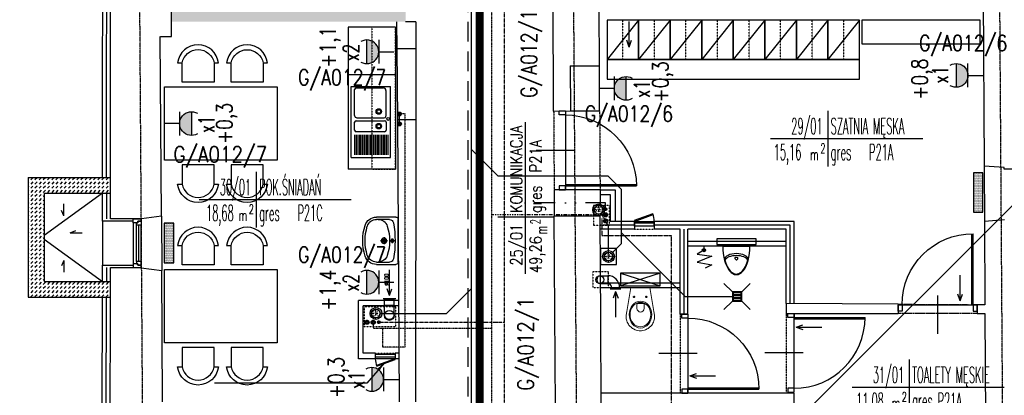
# Model space of a CAD drawing. Header units: inches. Extents: x -145354 to -97635, y 38777 to 78670.
# Tile 44 of 231: x -139867 to -138619, y 42466 to 42943. Entities that reach past the tile are written whole.
import ezdxf
from ezdxf.enums import TextEntityAlignment as Align

# ---------------------------------------------------------------- set-up
doc = ezdxf.new("R2010")
doc.units = ezdxf.units.IN
doc.header["$MEASUREMENT"] = 0
for name, pattern in [('00-inst$0$DASHDOT', [1, 0.5, -0.25, 0, -0.25]), ('CENTER', [2, 1.25, -0.25, 0.25, -0.25]), ('DASHDOT', [1, 0.5, -0.25, 0, -0.25]), ('DASHED', [0.75, 0.5, -0.25]), ('DASHED2', [0.375, 0.25, -0.125]), ('DIVIDE', [31.75, 12.7, -6.35, 0, -6.35, 0, -6.35])]:
    doc.linetypes.add(name, pattern=pattern)
doc.layers.get('0').update_dxf_attribs({"color": 101})
for name, color, linetype in [('beton_hatch', 145, 'Continuous'), ('Cieniutko', 8, 'Continuous'), ('Drz---drzwi', 5, 'Continuous'), ('E-OPIS_POM', 6, 'Continuous'), ('E35', 6, 'Continuous'), ('E50', 3, 'Continuous'), ('E50_kor', 3, 'Continuous'), ('Ins-kan', 54, 'Continuous'), ('Ins-went', 141, 'Continuous'), ('Ins-went-opis', 141, 'Continuous'), ('Ins-wod', 152, 'Continuous'), ('Mks-podposadzkowa', 230, 'Continuous'), ('Mks-podwieszona', 230, 'DASHED'), ('Mw-cr-rury', 160, 'DIVIDE'), ('Mw-podejścia', 86, 'Continuous'), ('Mw-wc-rury', 160, 'DASHDOT'), ('Mwk-odnośniki', 8, 'Continuous'), ('Okn---okna', 5, 'Continuous'), ('Os-osie glowne', 8, 'CENTER'), ('piony_K_nr', 240, 'Continuous'), ('Sc-beton-hatch', 86, 'Continuous'), ('Sc-cegla pelna', 32, 'Continuous'), ('Sc-gazobeton', 45, 'Continuous'), ('Sc-gk', 120, 'Continuous'), ('Sc-gk-hatch', 8, 'Continuous'), ('Sc-izolacja term-obrys', 132, 'Continuous'), ('Sc-izolacja term-styropian', 151, 'STYROPIAN-KA'), ('Sc-nad', 5, 'DASHED2'), ('Sc-nadproza kon', 5, 'DASHED2'), ('stelaż_wc', 64, 'Continuous'), ('studzienki_widok', 52, 'Continuous'), ('W-otwor-strop', 126, 'Continuous'), ('Wyp-grzejniki', 56, 'Continuous'), ('Wyp-kuchnia', 71, 'Continuous'), ('Wyp-meble', 155, 'Continuous'), ('Wyp-sanitar', 131, 'Continuous')]:
    doc.layers.add(name, color=color, linetype=linetype)
doc.styles.add('KA wymiar', font='romans.shx', dxfattribs={"width": 0.6})
doc.styles.add('ROMANS', font='romans', dxfattribs={"width": 0.85})
doc.styles.add('TYTUL2', font='ARIAL.TTF')
doc.styles.add('wymiar', font='romand.shx', dxfattribs={"width": 0.6})
doc.linetypes.add('BATTING', pattern='A,0.0001,-0.1,[134,ltypeshp.shx,S=0.1,R=0,X=-0.1,Y=0],-0.2,[134,ltypeshp.shx,S=0.1,R=180,X=0.1,Y=0],-0.1', length=0.4001)
doc.linetypes.add('STYROPIAN-KA', pattern='A,0.0001,-0.1,[135,ltypeshp.shx,S=0.1,R=0,X=-0.1,Y=0],0,[135,ltypeshp.shx,S=0.1,R=180,X=0.1,Y=0],-0.1', length=0.2001)
doc.dimstyles.new('w-100', dxfattribs={"dimscale": 0.4, "dimtxt": 0.5, "dimasz": 30, "dimexe": 0, "dimexo": 0, "dimgap": 0.15, "dimtad": 0, "dimdec": 1, "dimlfac": 100, "dimrnd": 0.5, "dimzin": 12, "dimdsep": 46, "dimtxsty": 'wymiar', "dimcen": 0, "dimdle": 0.03, "dimse1": 1, "dimse2": 1, "dimclrt": 40, "dimadec": 0, "dimazin": 0, "dimtfac": 1.6, "dimtdec": 1, "dimtix": 1, "dimtmove": 1, "dimatfit": 3, "dimfxl": 0, "dimtvp": 0.8, "dimtolj": 1, "dimtzin": 0, "dimarcsym": 0})

# ---------------------------------------------------------------- blocks, each defined once
blk = doc.blocks.new('pow')
for p, q in [((0, 0.523), (0, -0.523)), ((-1.075, 0), (1.78, 0))]:
    blk.add_line(p, q)
at = {"style": 'KA wymiar', "width": 0.6}
for s, height, p in [('2', 0.18, (-0.139, -0.27)), ('m', 0.21, (-0.333, -0.401))]:
    blk.add_text(s, height=height, dxfattribs=at).set_placement(p)
at = {"style": 'KA wymiar'}
for tag, width, p in [('01', 0.7, (-0.131, 0.084)), ('000.00', 0.6, (-0.364, -0.401))]:
    blk.add_attdef(tag, text='', height=0.3, dxfattribs=dict(at, width=width)).set_placement(p, align=Align.RIGHT)
blk.add_attdef('POMIESZCZENIE', (0.071, 0.084), '', height=0.3, dxfattribs=at)
at = {"style": 'KA wymiar', "width": 0.8}
blk.add_attdef('POSADZKA', (0.071, -0.401), '', height=0.3, dxfattribs=at)
blk = doc.blocks.new('G1')
at = {"layer": 'E35'}
blk.add_hatch(color=256, dxfattribs=at).paths.add_polyline_path([(10, 22.85), (-10, 22.85, 1)])
for p, q in [((-10, 22.85), (10, 22.85)), ((10, 12.85), (-10, 12.85))]:
    blk.add_line(p, q, dxfattribs=at)
blk.add_arc((0, 22.85), 10, 150, 30, dxfattribs=at)
at = {"layer": 'E50'}
blk.add_line((0, 12.85), (0, 0), dxfattribs=at)
blk = doc.blocks.new('g2')
at = {"layer": 'E35'}
blk.add_line((15, 19.3), (-15, 19.3), dxfattribs=at)
blk.add_arc((0, 34.3), 15, 150, 30, dxfattribs=at)
at = {"layer": 'E50'}
blk.add_line((0, 19.3), (0, 0), dxfattribs=at)
blk = doc.blocks.new('_kdfjgkfh')
at = {"linetype": 'Continuous'}
for p, q in [((40, 0), (0, 0)), ((0, 0), (0, -50)), ((0, -50), (40, 0)), ((40, -50), (40, 0)), ((0, -50), (40, -50))]:
    blk.add_line(p, q, dxfattribs=at)
at = {"linetype": 'DASHED', "ltscale": 0.2}
blk.add_line((20, 0), (20, -50), dxfattribs=at)
blk = doc.blocks.new('W029')
for points in [[(-53.8, 76.9), (-59, 76.9, -0.895014), (-7.4, 76.9), (-13, 76.9, 0.825539), (-53.7, 76.9), (-53.7, 52.3), (-13, 52.3), (-13, 76.9)], [(8.4, 76.9), (3.1, 76.9, -0.895014), (54.7, 76.9), (49.2, 76.9, 0.825539), (8.4, 76.9), (8.4, 52.3), (49.2, 52.3), (49.2, 76.9)], [(-53.8, -76.9), (-59, -76.9, 0.895014), (-7.4, -76.9), (-13, -76.9, -0.825539), (-53.7, -76.9), (-53.7, -52.3), (-13, -52.3), (-13, -76.9)], [(8.4, -76.9), (3.1, -76.9, 0.895014), (54.7, -76.9), (49.2, -76.9, -0.825539), (8.4, -76.9), (8.4, -52.3), (49.2, -52.3), (49.2, -76.9)]]:
    blk.add_lwpolyline(points, format="xyb")
at = {"linetype": 'Continuous'}
blk.add_lwpolyline([(-71.5, 46.4), (71.5, 46.4), (71.5, -46.4), (-71.5, -46.4), (-71.5, 46.4)], dxfattribs=at)
blk = doc.blocks.new('umywalka_60x45')
at = {"ltscale": 25}
for p, q in [((-27, 0), (27, 0)), ((-30, -27.7), (-30, -3)), ((-27, -27.7), (-27, -11)), ((3, -7.5), (-3, -7.5)), ((0, -4.5), (0, -10.5)), ((27, -11), (27, -27.7)), ((30, -3), (30, -27.7)), ((4.5, -18), (-4.5, -18)), ((0, -13.5), (0, -22.5))]:
    blk.add_line(p, q, dxfattribs=at)
for centre, radius in [((0, -7.5), 2), ((0, -18), 3.5), ((0, -18), 2)]:
    blk.add_circle(centre, radius, dxfattribs=at)
for centre, radius, start, end in [((27, -3), 3, 0, 90), ((-27, -3), 3, 90, 180), ((-22, -11), 5, 100.5263, 180), ((0, -129.4), 125.4, 79.4737, 100.5263), ((0, -73.4), 62.4, 72.6871, 107.3129), ((22, -11), 5, 0, 79.4737), ((-15, -25.3), 12, 107.3129, 180), ((15, -25.3), 12, 0, 72.6871), ((-15, -27.7), 15, 180, 252.6871), ((-15, -27.7), 12, 180, 252.6871), ((15, -27.7), 12, 287.3129, 0), ((15, -27.7), 15, 287.3129, 0), ((0, 20.4), 65.4, 252.6871, 287.3129), ((0, 20.4), 62.4, 252.6871, 287.3129)]:
    blk.add_arc(centre, radius, start, end, dxfattribs=at)
blk = doc.blocks.new('_0630_DRZWI_90')
at = {"ltscale": 7}
for p, q in [((5, 8), (5, 98)), ((6.8, 8), (6.8, 98))]:
    blk.add_line(p, q, dxfattribs=at)
at = {"ltscale": 25}
for p, q in [((50, 19.7), (50, -28.9)), ((5, 8), (0, 8)), ((0, 8), (5, 8)), ((0, 0), (0, 8)), ((5, 0), (0, 0)), ((5, 0), (0, 0)), ((95, 8), (5, 8)), ((5, 8), (5, 0)), ((95, 8), (95, 0)), ((100, 8), (95, 8)), ((95, 0), (100, 0)), ((95, 0), (100, 0)), ((100, 0), (100, 8))]:
    blk.add_line(p, q, dxfattribs=at)
at = {"ltscale": 7}
blk.add_arc((5, 8), 90, 0, 90, dxfattribs=at)
blk = doc.blocks.new('_0630_pisuar')
at = {"linetype": 'Continuous'}
for p, q in [((-17.2, 0), (17.2, 0)), ((-1.7, -15.9), (-0.9, -17)), ((-0.9, -14.1), (0.9, -14.1)), ((1.7, -15.9), (0.9, -17))]:
    blk.add_line(p, q, dxfattribs=at)
for centre, start, end in [((-0.9, -15.2), 90, 216.8823), ((0, -16.4), 216.8823, 323.1177), ((0.9, -15.2), 323.1177, 90)]:
    blk.add_arc(centre, 1.09, start, end, dxfattribs=at)
for centre, major_axis, ratio, start_param, end_param in [((0, 0), (0, -36), 0.478823, 4.712389, 7.853982), ((0, -16.8), (-14.9, 0), 0.492275, 3.141593, 6.283185), ((0, -19.3), (-14.9, 0), 0.492275, 3.348063, 6.076813)]:
    blk.add_ellipse(centre, major_axis=major_axis, ratio=ratio, start_param=start_param, end_param=end_param, dxfattribs=at)
blk.add_spline([(-14.9, -16.8), (-6, -32.9), (0, -35.3), (5.9, -32.9), (14.9, -16.8)], degree=3, dxfattribs=at)
blk = doc.blocks.new('ramiak62')
at = {"layer": 'Okn---okna'}
for p, q in [((0, 54), (0, 8)), ((3, 54), (3, 8)), ((6, 54), (6, 8)), ((10, 5), (10, 57))]:
    blk.add_line(p, q, dxfattribs=at)
for points in [[(10, 57), (10, 62), (0, 62), (0, 59), (4, 59), (4, 57)], [(6, 54), (6, 57), (4, 57), (4, 59), (0, 59), (0, 57), (0, 54)], [(6, 8), (6, 5), (4, 5), (4, 3), (0, 3), (0, 5), (0, 8)], [(10, 5), (10, 0), (0, 0), (0, 3), (4, 3), (4, 5)]]:
    blk.add_lwpolyline(points, close=True, dxfattribs=at)
blk = doc.blocks.new('_gslkflhklgj')
at = {"linetype": '00-inst$0$DASHDOT', "ltscale": 5}
for p, q in [((7.5, 0), (-7.5, 0)), ((0, -7.5), (0, 7.5))]:
    blk.add_line(p, q, dxfattribs=at)
for radius in [7.5, 5.5]:
    blk.add_circle((0, 0), radius)
blk = doc.blocks.new('0630_STRZAŁKA')
at = {"ltscale": 0.5}
for points in [[(0, 0), (-3, -8.6)], [(0, 0), (0, -32.4)], [(0, 0), (3, -8.6)]]:
    blk.add_lwpolyline(points, dxfattribs=at)
blk = doc.blocks.new('_KOLO_WC_PODWIESZONE')
at = {"lineweight": 0}
for p, q in [((-12.2, 0), (-17.2, -30.7)), ((-12.2, 0), (12.2, 0)), ((12.2, 0), (17.2, -30.7)), ((-8, -12), (-9.4, -12)), ((-8, -12), (-8, -10.5)), ((-8, -12), (-6.5, -12)), ((-8, -12), (-8, -13.4)), ((7.5, -12), (6.1, -12)), ((7.5, -12), (7.5, -10.5)), ((7.5, -12), (9, -12)), ((7.5, -12), (7.5, -13.4)), ((-4.4, -21.5), (-4.4, -26.8)), ((-3.5, -20.2), (4, -20.2)), ((4.9, -21.5), (4.9, -26.8)), ((-17.2, -30.7), (-17.8, -35.1)), ((-17.8, -35.1), (-17.8, -39.7)), ((17.2, -30.7), (17.8, -35.1)), ((17.8, -35.1), (17.8, -39.7)), ((-17.8, -39.7), (-17.5, -41.1)), ((-17.5, -41.1), (-17.1, -42.5)), ((-17.1, -42.5), (-16.6, -43.9)), ((-16.6, -43.9), (-16, -45.3)), ((-16, -45.3), (-15.2, -46.6)), ((-15.2, -46.6), (-14.4, -47.8)), ((-14.4, -47.8), (-13.4, -49)), ((-13.4, -49), (-11.8, -50.6)), ((13.4, -49), (11.8, -50.6)), ((14.4, -47.8), (13.4, -49)), ((15.2, -46.6), (14.4, -47.8)), ((16, -45.3), (15.2, -46.6)), ((16.6, -43.9), (16, -45.3)), ((17.1, -42.5), (16.6, -43.9)), ((17.5, -41.1), (17.1, -42.5)), ((17.8, -39.7), (17.5, -41.1)), ((-11.8, -50.6), (-10, -51.9)), ((-10, -51.9), (-8.7, -52.7)), ((-8.7, -52.7), (-6.5, -53.8)), ((-6.5, -53.8), (-5.1, -54.2)), ((-5.1, -54.2), (-3, -54.7)), ((-3, -54.7), (-1.5, -54.9)), ((-1.5, -54.9), (0, -55)), ((1.5, -54.9), (0, -55)), ((3, -54.7), (1.5, -54.9)), ((5.1, -54.2), (3, -54.7)), ((6.5, -53.8), (5.1, -54.2)), ((8.7, -52.7), (6.5, -53.8)), ((10, -51.9), (8.7, -52.7)), ((11.8, -50.6), (10, -51.9))]:
    blk.add_line(p, q, dxfattribs=at)
for centre, radius, start, end in [((-3.2, -21.4), 1.2, 102.2339, 185.8899), ((3.7, -21.4), 1.2, 354.1101, 77.7661), ((0.3, -26.5), 4.7, 182.8022, 357.1978)]:
    blk.add_arc(centre, radius, start, end, dxfattribs=at)
for centre in [(-8, -12), (7.5, -12)]:
    blk.add_ellipse(centre, major_axis=(0.599, 0.599), ratio=1, start_param=5.497787, end_param=11.780972, dxfattribs=at)
for major_axis, ratio in [((0, -17), 0.838235), ((0, -15.5), 0.845174)]:
    blk.add_ellipse((0.1, -34.5), major_axis=major_axis, ratio=ratio, dxfattribs=at)
blk = doc.blocks.new('_ODWODNIENIE_KRATKA')
for p, q in [((-12, 0), (-22.6, 10.6)), ((0, 0), (10.6, 10.6)), ((-22.6, -22.6), (-12, -12)), ((-11, -3), (-1, -3)), ((-1, -5), (-11, -5)), ((-11, -7), (-1, -7)), ((-1, -9), (-11, -9)), ((10.6, -22.6), (0, -12))]:
    blk.add_line(p, q)
for points in [[(0, -12), (0, 0), (-12, 0), (-12, -12)], [(-1, -11), (-1, -1), (-11, -1), (-11, -11)]]:
    blk.add_lwpolyline(points, close=True)
blk = doc.blocks.new('pion_mały')
at = {"layer": 'Ins-wod'}
for p, q in [((0, 2.1), (0, -2.1)), ((2.1, 0), (-2.1, 0))]:
    blk.add_line(p, q, dxfattribs=at)
for radius in [1.79, 1.4]:
    blk.add_circle((0, 0), radius, dxfattribs=at)
blk = doc.blocks.new('rewizja')
at = {"layer": 'Wyp-meble'}
for p, q in [((-25, 6), (-25, 0)), ((-25, 6), (0, 6)), ((-25, 4), (-25, 2)), ((0, 2), (-25, 2)), ((0, 6), (0, 0)), ((0, 0), (-25, 0))]:
    blk.add_line(p, q, dxfattribs=at)
blk.add_lwpolyline([(-23.2, -9.5), (0.3, -0.9), (0, 0), (-23.5, -8.6)], close=True, dxfattribs=at)
blk.add_arc((0, 0), 25, 180, 202.2924, dxfattribs=at)
blk = doc.blocks.new('pion_woda')
at = {"layer": 'Ins-wod'}
for p, q in [((3, 0), (-3, 0)), ((0, 3), (0, -3))]:
    blk.add_line(p, q, dxfattribs=at)
for radius in [2.55, 2]:
    blk.add_circle((0, 0), radius, dxfattribs=at)
blk = doc.blocks.new('WW_piony')
for name, p in [('pion_mały', (0, 0)), ('pion_woda', (7.2, 0.1)), ('pion_woda', (14.9, 0.1))]:
    blk.add_blockref(name, p)
blk = doc.blocks.new('_vxkdjhgkljhkgjhk')
for q in [(14, 6), (30.2, 0)]:
    blk.add_line((0, 0), q)
blk = doc.blocks.new('G_50')
at = {"layer": 'Wyp-grzejniki'}
h = blk.add_hatch(dxfattribs=at)
h.set_pattern_fill('DOTS', color=256, scale=0.5, angle=180, style=0)
h.set_pattern_definition([(180, (77492.90915, -37873.9399), (-0.396875, -0.79375), [0, -0.79375])])
h.paths.add_polyline_path([(0, 0), (-12, 0), (-12, -50), (0, -50)])
blk.add_lwpolyline([(-12, -50), (0, -50), (0, 0), (-12, 0)], close=True, dxfattribs=at)

msp = doc.modelspace()

# ---------------------------------------------------------------- hatches: boundary and pattern name
at = {"layer": 'beton_hatch'}
h = msp.add_hatch(dxfattribs=at)
h.set_pattern_fill('DASH', color=256, scale=30, angle=-45, style=0)
h.set_pattern_definition([(225, (-281527.9625, -2.41), (-5.30330086, -1e-15), [3.75, -3.75])])
h.paths.add_polyline_path([(-139856.12, 42742.63), (-139751.99, 42742.63), (-139752.01, 42722.63), (-139836.12, 42722.63), (-139836.12, 42669.13), (-139856.12, 42669.13)])
h.paths.add_polyline_path([(-139856.12, 42664.13), (-139836.12, 42664.13), (-139836.12, 42610.63), (-139752.12, 42610.63), (-139752.14, 42590.63), (-139856.12, 42590.63)])
h.paths.add_polyline_path([(-139856.12, 42669.13), (-139836.12, 42669.13), (-139836.12, 42664.13), (-139856.12, 42664.13)])
at = {"layer": 'E35'}
for points in [[(-139649.31, 42795.9, -1), (-139649.31, 42825.9)], [(-139420.82, 42471.52, 1), (-139420.82, 42501.52)]]:
    msp.add_hatch(color=256, dxfattribs=at).paths.add_polyline_path(points)
at = {"layer": 'Ins-kan'}
msp.add_hatch(color=256, dxfattribs=at).paths.add_polyline_path([(-138997.8, 42650.38, -1), (-139001.8, 42650.38, -1)])
at = {"layer": 'Mw-podejścia', "linetype": 'Continuous'}
h = msp.add_hatch(color=256, dxfattribs=at)
edge = h.paths.add_edge_path()
edge.add_arc((-139385.54, 42823.06), 2.36, 180, 540)
h = msp.add_hatch(color=256, dxfattribs=at)
edge = h.paths.add_edge_path()
edge.add_arc((-139385.54, 42810.4), 2.36, 180, 540)
at = {"layer": 'Sc-beton-hatch'}
h = msp.add_hatch(dxfattribs=at)
h.set_pattern_fill('ANSI33', color=256, scale=25, style=0)
h.set_pattern_definition([(45, (0.613, 0), (-4.41941738, 4.41941738), []), (45, (5.0325, 0), (-4.41941738, 4.41941738), [3.125, -1.5625])])
h.paths.add_polyline_path([(-139377.96, 43671.16), (-139393.96, 43671.16), (-139393.96, 43631.16), (-139377.96, 43631.16)])
h.paths.add_polyline_path([(-139377.96, 43476.16), (-139393.96, 43476.16), (-139393.96, 42956.12), (-139673.98, 42956.12), (-139673.98, 42940.12), (-139377.96, 42940.12)])

# ---------------------------------------------------------------- linework, layer by layer
at = {"color": 1, "linetype": 'Continuous', "lineweight": -2}
for p, q in [((-139121.64, 42617.94), (-139121.64, 42607.94)), ((-139404.64, 42580.07), (-139392.14, 42580.07))]:
    msp.add_line(p, q, dxfattribs=at)
at = {"color": 4, "linetype": 'Continuous'}
msp.add_line((-139116.64, 42602.94), (-139116.64, 42600.94), dxfattribs=at)
at = {"layer": 'Cieniutko'}
for p, q in [((-139761.99, 42722.63), (-139836.12, 42669.13)), ((-139836.12, 42664.13), (-139761.95, 42610.63))]:
    msp.add_line(p, q, dxfattribs=at)
at = {"layer": 'E35'}
for p, q in [((-138468.22, 42847.85), (-139427.56, 41888.51)), ((-139649.31, 42825.9), (-139649.31, 42795.9)), ((-139420.82, 42501.52), (-139420.82, 42471.52))]:
    msp.add_line(p, q, dxfattribs=at)
at = {"layer": 'E50_kor', "linetype": 'DASHED2', "ltscale": 100}
msp.add_line((-139298.98, 43577.28), (-139298.98, 41555.59), dxfattribs=at)
at = {"layer": 'E50_kor', "const_width": 10}
msp.add_lwpolyline([(-139283.98, 43592.28), (-139283.98, 41540.59)], dxfattribs=at)
at = {"layer": 'Ins-kan'}
msp.add_lwpolyline([(-138999.8, 42655.38), (-138999.8, 42650.38), (-139008.28, 42645.08), (-138989.8, 42642.81), (-139008.28, 42635.21), (-138989.8, 42631.89), (-138998.31, 42627.61)], dxfattribs=at)
msp.add_circle((-138999.8, 42650.38), 2, dxfattribs=at)
at = {"layer": 'Ins-went'}
for p, q in [((-139131.64, 42617.94), (-139121.64, 42617.94)), ((-139121.64, 42617.94), (-139121.64, 42607.94)), ((-139131.64, 42607.94), (-139121.64, 42607.94)), ((-139104.89, 42600.94), (-139118.39, 42600.94)), ((-139116.64, 42602.94), (-139106.64, 42602.94)), ((-139106.64, 42602.94), (-139106.64, 42600.94)), ((-139406.39, 42588.87), (-139390.39, 42588.87)), ((-139404.64, 42580.07), (-139404.64, 42588.87)), ((-139392.14, 42586.87), (-139404.64, 42586.87)), ((-139404.64, 42567.57), (-139404.64, 42580.07)), ((-139392.14, 42580.07), (-139404.64, 42580.07)), ((-139392.14, 42580.07), (-139392.14, 42588.87)), ((-139392.14, 42567.57), (-139392.14, 42580.07))]:
    msp.add_line(p, q, dxfattribs=at)
for centre, radius in [((-139131.64, 42612.94), 5), ((-139398.39, 42567.57), 6.25)]:
    msp.add_circle(centre, radius, dxfattribs=at)
for radius in [15, 5]:
    msp.add_arc((-139121.64, 42602.94), radius, 0, 90, dxfattribs=at)
for centre, major_axis in [((-139131.64, 42612.94), (0, -5)), ((-139398.39, 42567.57), (6.25, 0))]:
    msp.add_ellipse(centre, major_axis=major_axis, ratio=0.75, start_param=3.1415927, end_param=6.2831853, dxfattribs=at)
at = {"layer": 'Mks-podposadzkowa'}
for p, q in [((-139294.25, 41443.8), (-139294.25, 44319.47)), ((-139260.41, 42744.12), (-139294.25, 42777.96)), ((-139121.01, 42744.12), (-139260.41, 42744.12)), ((-139104.09, 42727.2), (-139121.01, 42744.12)), ((-139104.09, 42658.93), (-139104.09, 42727.2)), ((-139022.94, 42591.12), (-139104.09, 42672.27)), ((-139116.77, 42646.25), (-139104.09, 42658.93)), ((-139326.14, 42570.06), (-139294.25, 42601.95)), ((-138963.72, 42591.12), (-139022.94, 42591.12)), ((-138963.72, 42591.12), (-139022.94, 42591.12)), ((-139409.89, 42570.06), (-139326.14, 42570.06))]:
    msp.add_line(p, q, dxfattribs=at)
at = {"layer": 'Mks-podwieszona', "linetype": 'DASHED', "ltscale": 0.4}
for p, q in [((-139130.31, 42696.8), (-139125.62, 42688.97)), ((-139120.66, 42647.86), (-139120.66, 42680.69))]:
    msp.add_line(p, q, dxfattribs=at)
at = {"layer": 'Mks-podwieszona', "ltscale": 10}
msp.add_line((-139123.58, 42685.57), (-139120.66, 42680.69), dxfattribs=at)
at = {"layer": 'Mw-cr-rury', "ltscale": 0.03}
for p, q in [((-139252.46, 42091.96, 540.74), (-139252.46, 43105.95, 540.74)), ((-139409.68, 42559.06), (-139252.46, 42559.06, 592.42))]:
    msp.add_line(p, q, dxfattribs=at)
at = {"layer": 'Mw-cr-rury', "ltscale": 2}
for p, q in [((-139124.5, 42710.47), (-139252.46, 42710.47, 540.74)), ((-139124.49, 42703.75), (-139124.5, 42710.47))]:
    msp.add_line(p, q, dxfattribs=at)
at = {"layer": 'Mw-cr-rury', "color": 60, "ltscale": 0.7}
msp.add_line((-139131.1, 42608.32), (-139131.1, 42602.46), dxfattribs=at)
at = {"layer": 'Mw-podejścia'}
msp.add_line((-139385.54, 42810.4), (-139385.54, 42823.06), dxfattribs=at)
at = {"layer": 'Mw-podejścia', "linetype": 'Continuous'}
for centre in [(-139385.54, 42823.06), (-139385.54, 42810.4)]:
    msp.add_circle(centre, 2.36, dxfattribs=at)
at = {"layer": 'Mw-wc-rury'}
for p, q in [((-139268.39, 42129.21, 540.74), (-139268.39, 43202.26, 540.74)), ((-139384.84, 42823.57), (-139378.89, 42823.57)), ((-139378.89, 42823.57), (-139378.89, 42527.27)), ((-139418.97, 42556.93), (-139418.97, 42551.39)), ((-139418.97, 42551.39, -199.49), (-139268.39, 42551.39, 447.12)), ((-139406.78, 42527.27), (-139406.78, 42551.39)), ((-139378.89, 42527.27), (-139406.78, 42527.27))]:
    msp.add_line(p, q, dxfattribs=at)
at = {"layer": 'Mw-wc-rury', "ltscale": 3}
msp.add_line((-139126.62, 42695.17), (-139268.39, 42695.17, 540.74), dxfattribs=at)
at = {"layer": 'Mw-wc-rury', "ltscale": 0.8}
for p, q in [((-139129.01, 42690.31), (-139129.01, 42668.76)), ((-139129.01, 42668.76), (-139041.06, 42668.76)), ((-139041.06, 42668.76), (-139041.06, 42314.13))]:
    msp.add_line(p, q, dxfattribs=at)
at = {"layer": 'Okn---okna'}
for p, q in [((-138644.66, 42756.88), (-138644.23, 42686.88)), ((-139687.27, 42693.68), (-139686.87, 42624.69)), ((-139762.03, 42687.19), (-139761.92, 42631.19))]:
    msp.add_line(p, q, dxfattribs=at)
at = {"layer": 'Os-osie glowne'}
for p, q in [((-139697.36, 40431.76), (-139725.76, 44583.07)), ((-139147.35, 40431.76), (-139175.75, 44583.07)), ((-138607.34, 40431.76), (-138635.74, 44583.07))]:
    msp.add_line(p, q, dxfattribs=at)
at = {"layer": 'Sc-cegla pelna'}
for p, q in [((-139190.2, 42826.8), (-139193, 43377.16)), ((-139752.02, 42690.19), (-139751.6, 43111.57)), ((-138646.23, 43096.89), (-138644.66, 42756.88)), ((-139674.48, 42921.12), (-139674.48, 42956.12)), ((-139132.2, 42884.11), (-139132.56, 42956.12)), ((-139389.28, 42940.12), (-139389.12, 42906.19)), ((-139364.95, 42940.12), (-139377.96, 42940.12)), ((-139364.95, 42940.12), (-139365.02, 42906.19)), ((-139687.27, 42693.68), (-139688.8, 42921.12)), ((-139688.59, 42921.12), (-139674.48, 42921.12)), ((-139389.12, 42906.19), (-139365.02, 42906.19)), ((-139169.28, 42883.91), (-139132.28, 42884.11)), ((-139169.28, 42883.91), (-139168.98, 42826.91)), ((-139387.98, 42816.19), (-139364.68, 42816.19)), ((-139387.98, 42816.19), (-139385.89, 42458.19)), ((-139364.68, 42816.19), (-139365.15, 42458.19)), ((-139190.2, 42826.8), (-139168.98, 42826.91)), ((-139687.27, 42693.68), (-139712.75, 42690.19)), ((-139189.35, 42693.91), (-139131.24, 42693.91)), ((-139188, 42450.3), (-139189.35, 42693.91)), ((-139130.81, 42621.11), (-139131.23, 42693.91)), ((-139712.75, 42690.19), (-139752.02, 42690.19)), ((-139712.75, 42690.19), (-139712.75, 42690.19)), ((-138618.77, 42689.01), (-138644.23, 42686.88)), ((-138644.23, 42686.88), (-138643.66, 42581.1)), ((-139685.9, 42458.19), (-139686.87, 42624.69)), ((-139130.52, 42570.16), (-139130.81, 42621.11)), ((-138895.51, 42582.68), (-138895.51, 42570.16)), ((-138753.6, 42581.79), (-138753.6, 42570.16)), ((-138653.6, 42581.17), (-138653.6, 42570.16)), ((-139129.82, 42445.61), (-139130.52, 42570.16)), ((-138895.51, 42570.16), (-138753.6, 42570.16)), ((-138653.6, 42570.16), (-138643.6, 42570.16)), ((-138643.6, 42570.16), (-138642.37, 42342.17))]:
    msp.add_line(p, q, dxfattribs=at)
for points in [[(-138582.59, 42753.21), (-138619.14, 42753.01), (-138619.16, 42755.01), (-138644.66, 42756.88)], [(-139752.36, 42386.65), (-139751.92, 42628.19)], [(-139751.92, 42628.19), (-139713.09, 42628.19), (-139713.11, 42627.74), (-139686.87, 42624.68)], [(-138753.6, 42581.79), (-138895.51, 42582.68)], [(-138643.66, 42581.1), (-138653.6, 42581.17)]]:
    msp.add_lwpolyline(points, dxfattribs=at)
at = {"layer": 'Sc-gazobeton'}
for p, q in [((-139131.91, 42826.91), (-139132.2, 42884.11)), ((-139168.98, 42826.91), (-139131.91, 42826.91)), ((-139131.4, 42726.87), (-139189.56, 42726.87)), ((-139189.56, 42726.87), (-139189.35, 42693.91)), ((-139131.4, 42726.87), (-139131.29, 42707.16)), ((-139131.29, 42707.16), (-139139.51, 42707.16)), ((-139139.51, 42707.16), (-139139.51, 42693.91))]:
    msp.add_line(p, q, dxfattribs=at)
for points in [[(-139389.12, 42906.19), (-139387.98, 42816.19)], [(-139365.02, 42906.19), (-139364.68, 42816.19)]]:
    msp.add_lwpolyline(points, dxfattribs=at)
at = {"layer": 'Sc-gk'}
for p, q in [((-139131.4, 42726.87), (-139112.4, 42726.87)), ((-139131.36, 42720.87), (-139118.4, 42720.87)), ((-139118.4, 42720.87), (-139118.4, 42686.88)), ((-139112.4, 42726.87), (-139112.4, 42686.88)), ((-139087.78, 42686.88), (-139119.51, 42686.88)), ((-139087.78, 42686.88), (-139087.78, 42676.88)), ((-138885.51, 42686.88), (-139062.78, 42686.88)), ((-139062.78, 42686.88), (-139062.78, 42676.88)), ((-138885.51, 42582.62), (-138885.51, 42686.88)), ((-139087.78, 42676.88), (-139131.13, 42676.88)), ((-139029.95, 42676.88), (-139062.78, 42676.88)), ((-139029.95, 42603.11), (-139029.95, 42676.88)), ((-138895.51, 42676.88), (-139019.95, 42676.88)), ((-139019.95, 42569.17), (-139019.95, 42676.88)), ((-138895.51, 42582.68), (-138895.51, 42676.88)), ((-138895.51, 42661.38), (-139019.95, 42661.38)), ((-138895.51, 42655.38), (-139019.95, 42655.38)), ((-139130.7, 42609.11), (-139029.95, 42609.11)), ((-139130.7, 42603.11), (-139029.95, 42603.11)), ((-139029.95, 42569.17), (-139029.95, 42603.11)), ((-139386.64, 42586.57), (-139437.75, 42586.57)), ((-139437.75, 42512.57), (-139437.75, 42586.57)), ((-139386.6, 42579.57), (-139431.75, 42579.57)), ((-139431.75, 42519.57), (-139431.75, 42579.57)), ((-139019.95, 42569.17), (-139029.95, 42569.17)), ((-139416.25, 42519.57), (-139431.75, 42519.57)), ((-139416.25, 42519.57), (-139428.25, 42519.57)), ((-139416.25, 42519.57), (-139416.25, 42512.57)), ((-139386.25, 42519.57), (-139391.25, 42519.57)), ((-139386.25, 42519.57), (-139391.25, 42519.57)), ((-139391.25, 42519.57), (-139391.25, 42512.57)), ((-139416.25, 42512.57), (-139437.75, 42512.57)), ((-139416.25, 42512.57), (-139434.25, 42512.57)), ((-139386.21, 42512.57), (-139391.25, 42512.57)), ((-139386.21, 42512.57), (-139391.25, 42512.57)), ((-138885.51, 42469.17), (-139129.95, 42469.17)), ((-138885.51, 42415.17), (-138885.51, 42469.17))]:
    msp.add_line(p, q, dxfattribs=at)
at = {"layer": 'Sc-gk', "linetype": 'DASHED2', "ltscale": 0.3}
for p, q in [((-139087.78, 42686.88), (-139062.78, 42686.88)), ((-139087.78, 42676.88), (-139062.78, 42676.88)), ((-139416.25, 42519.57), (-139391.25, 42519.57))]:
    msp.add_line(p, q, dxfattribs=at)
at = {"layer": 'Sc-gk-hatch', "linetype": 'BATTING', "ltscale": 0.22}
msp.add_line((-139087.78, 42681.88), (-139131.19, 42681.88), dxfattribs=at)
at = {"layer": 'Sc-gk-hatch', "linetype": 'BATTING', "ltscale": 0.23}
for p, q in [((-138890.51, 42681.88), (-139062.78, 42681.88)), ((-138890.51, 42582.62), (-138890.51, 42681.88)), ((-139024.95, 42569.17), (-139024.95, 42676.88))]:
    msp.add_line(p, q, dxfattribs=at)
at = {"layer": 'Sc-izolacja term-obrys'}
for points in [[(-139761.97, 42742.63), (-139761.61, 43101.56), (-141765.71, 43099.62), (-141765.36, 42745.04)], [(-139723.09, 42687.19), (-139762.03, 42687.19), (-139761.99, 42722.63)], [(-139761.95, 42610.63), (-139761.92, 42631.19), (-139723.09, 42631.19)], [(-139762.24, 42450.07), (-139761.99, 42590.63)]]:
    msp.add_lwpolyline(points, dxfattribs=at)
at = {"layer": 'Sc-izolacja term-styropian', "linetype": 'BATTING', "ltscale": 0.25}
msp.add_line((-139757.03, 42722.63), (-139757.03, 42690.19), dxfattribs=at)
at = {"layer": 'Sc-izolacja term-styropian', "linetype": 'BATTING', "ltscale": 1.2}
msp.add_line((-139757.03, 42628.19), (-139757.03, 42610.63), dxfattribs=at)
at = {"layer": 'Sc-izolacja term-styropian', "linetype": 'BATTING', "ltscale": 0.25}
for points in [[(-139756.97, 42742.63), (-139756.6, 43106.56), (-141770.71, 43104.62), (-141770.36, 42745.04)], [(-139757.24, 42450.07), (-139756.99, 42590.63)]]:
    msp.add_lwpolyline(points, dxfattribs=at)
at = {"layer": 'Sc-nad', "ltscale": 4}
for p, q in [((-138753.6, 42581.79), (-138653.6, 42581.17)), ((-138653.6, 42570.16), (-138753.6, 42570.16))]:
    msp.add_line(p, q, dxfattribs=at)
at = {"layer": 'Sc-nad'}
for p, q in [((-139029.95, 42569.17), (-139029.95, 42469.17)), ((-138895.51, 42570.16), (-138895.51, 42469.17))]:
    msp.add_line(p, q, dxfattribs=at)
at = {"layer": 'Sc-nadproza kon', "linetype": 'DASHDOT', "ltscale": 0.5}
for points in [[(-139190.2, 42826.8), (-139189.56, 42726.87)], [(-139131.91, 42826.91), (-139131.4, 42726.87)]]:
    msp.add_lwpolyline(points, dxfattribs=at)
at = {"layer": 'stelaż_wc', "ltscale": 5}
for p, q in [((-139105.32, 42621.11), (-139055.32, 42605.11)), ((-139055.32, 42621.11), (-139105.32, 42605.11))]:
    msp.add_line(p, q, dxfattribs=at)
for points in [[(-138983.6, 42657.38), (-138933.6, 42657.38), (-138933.6, 42664.88), (-138983.6, 42664.88)], [(-139105.32, 42605.11), (-139055.32, 42605.11), (-139055.32, 42621.11), (-139105.32, 42621.11)]]:
    msp.add_lwpolyline(points, close=True, dxfattribs=at)
at = {"layer": 'studzienki_widok'}
for p, q in [((-139856.12, 42742.63), (-139856.12, 42590.63)), ((-139856.12, 42742.63), (-139751.97, 42742.63)), ((-139836.12, 42722.63), (-139836.12, 42610.63)), ((-139836.12, 42722.63), (-139751.99, 42722.63)), ((-139836.12, 42610.63), (-139751.95, 42610.63)), ((-139856.12, 42590.63), (-139751.99, 42590.63))]:
    msp.add_line(p, q, dxfattribs=at)
at = {"layer": 'W-otwor-strop', "linetype": 'DASHED2', "ltscale": 0.3}
for points in [[(-139119.51, 42707.16), (-139139.51, 42707.16), (-139139.51, 42682.16), (-139119.51, 42682.16)], [(-139140.66, 42602.92), (-139120.66, 42602.92), (-139120.66, 42622.92), (-139140.66, 42622.92)], [(-139390.39, 42578.57), (-139430.39, 42578.57), (-139430.39, 42553.57), (-139390.39, 42553.57)]]:
    msp.add_lwpolyline(points, close=True, dxfattribs=at)
at = {"layer": 'W-otwor-strop', "linetype": 'Continuous'}
msp.add_lwpolyline([(-139130.66, 42632.36), (-139110.66, 42632.36), (-139110.66, 42652.36), (-139130.66, 42652.36)], close=True, dxfattribs=at)
at = {"layer": 'Wyp-kuchnia', "color": 155}
for p, q in [((-139447.02, 42768.04), (-139447.02, 42858.04)), ((-139447.02, 42858.04), (-139397.02, 42858.04)), ((-139442.52, 42821.22), (-139442.52, 42854.04)), ((-139440.52, 42856.04), (-139405.83, 42856.04)), ((-139397.02, 42768.04), (-139397.02, 42858.04)), ((-139402.83, 42853.04), (-139402.83, 42820.22)), ((-139439.52, 42818.22), (-139404.83, 42818.22)), ((-139442.52, 42802.54), (-139442.52, 42812.54)), ((-139440.52, 42814.54), (-139404.52, 42814.54)), ((-139402.52, 42812.54), (-139402.52, 42802.54)), ((-139442.02, 42771.04), (-139442.02, 42796.54)), ((-139404.52, 42800.54), (-139440.52, 42800.54)), ((-139440.02, 42771.04), (-139440.02, 42796.54)), ((-139438.02, 42771.04), (-139438.02, 42796.54)), ((-139436.02, 42771.04), (-139436.02, 42796.54)), ((-139434.02, 42771.04), (-139434.02, 42796.54)), ((-139432.02, 42771.04), (-139432.02, 42796.54)), ((-139430.02, 42771.04), (-139430.02, 42796.54)), ((-139428.02, 42771.04), (-139428.02, 42796.54)), ((-139426.02, 42771.04), (-139426.02, 42796.54)), ((-139424.02, 42771.04), (-139424.02, 42796.54)), ((-139422.02, 42771.04), (-139422.02, 42796.54)), ((-139420.02, 42771.04), (-139420.02, 42796.54)), ((-139418.02, 42771.04), (-139418.02, 42796.54)), ((-139416.02, 42771.04), (-139416.02, 42796.54)), ((-139414.02, 42771.04), (-139414.02, 42796.54)), ((-139412.02, 42771.04), (-139412.02, 42796.54)), ((-139410.02, 42771.04), (-139410.02, 42796.54)), ((-139408.02, 42771.04), (-139408.02, 42796.54)), ((-139406.02, 42771.04), (-139406.02, 42796.54)), ((-139404.02, 42771.04), (-139404.02, 42796.54)), ((-139402.02, 42771.04), (-139402.02, 42796.54)), ((-139400.02, 42771.04), (-139400.02, 42796.54)), ((-139447.02, 42768.04), (-139397.02, 42768.04))]:
    msp.add_line(p, q, dxfattribs=at)
for centre, radius in [((-139411.85, 42826.23), 3.5), ((-139411.85, 42826.23), 2.25), ((-139399.89, 42816.73), 1.82), ((-139411.85, 42807.59), 3.5), ((-139411.85, 42807.59), 2.25)]:
    msp.add_circle(centre, radius, dxfattribs=at)
for centre, radius, start, end in [((-139440.52, 42854.04), 2, 90, 180), ((-139405.83, 42853.04), 3, 0, 90), ((-139439.52, 42821.22), 3, 180, 270), ((-139404.83, 42820.22), 2, 270, 0), ((-139440.52, 42812.54), 2, 90, 180), ((-139404.52, 42812.54), 2, 0, 90), ((-139440.52, 42802.54), 2, 180, 270), ((-139404.52, 42802.54), 2, 270, 0)]:
    msp.add_arc(centre, radius, start, end, dxfattribs=at)
at = {"layer": 'Wyp-meble'}
for p, q in [((-139390.63, 42933.15), (-139450.63, 42933.15)), ((-139450.63, 42933.15), (-139450.63, 42753.04)), ((-139390.63, 42933.15), (-139390.63, 42753.04)), ((-139450.63, 42873.04), (-139390.63, 42873.04)), ((-139390.63, 42753.04), (-139450.63, 42753.04))]:
    msp.add_line(p, q, dxfattribs=at)
for points in [[(-138799.62, 42942.12), (-138799.62, 42912.12), (-138649.62, 42912.12), (-138649.62, 42942.12)], [(-139122.55, 42892.12), (-139122.55, 42867.12), (-138802.55, 42867.12), (-138802.55, 42892.12)]]:
    msp.add_lwpolyline(points, close=True, dxfattribs=at)
at = {"layer": 'Wyp-meble', "linetype": 'DASHED2', "ltscale": 0.5}
msp.add_lwpolyline([(-139390.63, 42753.04), (-139390.63, 42933.15), (-139420.63, 42933.15), (-139420.63, 42753.04)], close=True, dxfattribs=at)

# ---------------------------------------------------------------- block references
for name, p in [('G_50', (-138646.28, 42748.38)), ('rewizja', (-139391.25, 42512.57))]:
    msp.add_blockref(name, p)
for name, p, rotation in [('WW_piony', (-139124.49, 42702.35), 270), ('rewizja', (-139087.78, 42686.88), 180), ('pion_woda', (-139426.71, 42558.9), 270), ('pion_woda', (-139418.97, 42558.93), 270), ('pion_mały', (-139411.77, 42559.06), 270)]:
    msp.add_blockref(name, p, dxfattribs=dict(rotation=rotation))
at = {"layer": 'Cieniutko', "linetype": 'Continuous', "yscale": 0.5, "zscale": 0.5, "rotation": 90}
for p, xscale in [((-139810.85, 42693.85), 0.5), ((-139810.85, 42637.4), -0.5)]:
    msp.add_blockref('_vxkdjhgkljhkgjhk', p, dxfattribs=dict(at, xscale=xscale))
at = {"layer": 'Cieniutko', "linetype": 'Continuous', "xscale": 0.5, "yscale": 0.5, "zscale": 0.5}
msp.add_blockref('_vxkdjhgkljhkgjhk', (-139802.97, 42672.47), dxfattribs=at)
at = {"layer": 'Drz---drzwi', "xscale": -1, "rotation": 270}
for p in [(-139183.37, 42726.87), (-139027.95, 42469.17)]:
    msp.add_blockref('_0630_DRZWI_90', p, dxfattribs=at)
at = {"layer": 'Drz---drzwi', "xscale": -1}
msp.add_blockref('_0630_DRZWI_90', (-138653.6, 42573.17), dxfattribs=at)
at = {"layer": 'Drz---drzwi', "rotation": 270}
msp.add_blockref('_0630_DRZWI_90', (-138893.51, 42570.16), dxfattribs=at)
at = {"layer": 'E-OPIS_POM'}
ref = msp.add_blockref('pow', (-138842.66, 42791.76), dxfattribs=dict(at, xscale=67.5, yscale=67.5, zscale=67.5))
ref.add_attrib('000.00', '15,16', dxfattribs={"layer": '0', "height": 20.25, "style": 'KA wymiar', "width": 0.448374}).set_placement((-138876.28, 42764.69), align=Align.RIGHT)
ref.add_attrib('01', '29/01', dxfattribs={"layer": '0', "height": 20.25, "style": 'KA wymiar', "width": 0.448374}).set_placement((-138849.28, 42797.46), align=Align.RIGHT)
ref.add_attrib('POMIESZCZENIE', 'SZATNIA MĘSKA', (-138839.09, 42797.46), dxfattribs={"layer": '0', "height": 20.25, "style": 'KA wymiar', "width": 0.448374})
ref.add_attrib('POSADZKA', 'gres   P21A', (-138839.09, 42764.69), dxfattribs={"layer": '0', "height": 20.25, "style": 'KA wymiar', "width": 0.448374})
ref = msp.add_blockref('pow', (-139225.69, 42692.73), dxfattribs=dict(at, xscale=67.5, yscale=67.5, zscale=67.5, rotation=90))
ref.add_attrib('000.00', '49,26', dxfattribs={"layer": '0', "height": 15.133, "rotation": 90, "style": 'KA wymiar', "width": 0.8029}).set_placement((-139205.46, 42668.19), align=Align.RIGHT)
ref.add_attrib('01', '25/01', dxfattribs={"layer": '0', "height": 15.133, "rotation": 90, "style": 'KA wymiar', "width": 0.8029}).set_placement((-139229.94, 42683.88), align=Align.RIGHT)
ref.add_attrib('POMIESZCZENIE', 'KOMUNIKACJA', (-139229.94, 42697.52), dxfattribs={"layer": '0', "height": 15.1326, "rotation": 90, "style": 'KA wymiar', "width": 0.8029})
ref.add_attrib('POSADZKA', 'gres  P21A', (-139205.46, 42697.52), dxfattribs={"layer": '0', "height": 15.133, "rotation": 90, "style": 'KA wymiar', "width": 0.8029})
ref = msp.add_blockref('pow', (-139567.09, 42714.54), dxfattribs=dict(at, xscale=67.5, yscale=67.5, zscale=67.5))
ref.add_attrib('000.00', '18,68', dxfattribs={"layer": '0', "height": 20.25, "style": 'KA wymiar', "width": 0.448374}).set_placement((-139595.72, 42687.47), align=Align.RIGHT)
ref.add_attrib('01', '30/01', dxfattribs={"layer": '0', "height": 20.25, "style": 'KA wymiar', "width": 0.448374}).set_placement((-139573.7, 42720.24), align=Align.RIGHT)
ref.add_attrib('POMIESZCZENIE', 'POK.ŚNIADAŃ', (-139563.51, 42720.24), dxfattribs={"layer": '0', "height": 20.25, "style": 'KA wymiar', "width": 0.448374})
ref.add_attrib('POSADZKA', 'gres   P21C', (-139563.51, 42687.47), dxfattribs={"layer": '0', "height": 20.25, "style": 'KA wymiar', "width": 0.448374})
ref = msp.add_blockref('pow', (-138739.44, 42476.45), dxfattribs=dict(at, xscale=67.5, yscale=67.5, zscale=67.5))
ref.add_attrib('000.00', '11,08', dxfattribs={"layer": '0', "height": 20.25, "style": 'KA wymiar', "width": 0.448374}).set_placement((-138771.75, 42449.38), align=Align.RIGHT)
ref.add_attrib('01', '31/01', dxfattribs={"layer": '0', "height": 20.25, "style": 'KA wymiar', "width": 0.448374}).set_placement((-138746.05, 42482.15), align=Align.RIGHT)
ref.add_attrib('POMIESZCZENIE', 'TOALETY MĘSKIE', (-138735.86, 42482.15), dxfattribs={"layer": '0', "height": 20.25, "style": 'KA wymiar', "width": 0.448374})
ref.add_attrib('POSADZKA', 'gres P21A', (-138735.86, 42449.38), dxfattribs={"layer": '0', "height": 20.25, "style": 'KA wymiar', "width": 0.448374})
at = {"layer": 'E35', "yscale": 1.5, "zscale": 1.5}
for p, xscale, rotation in [((-139392.63, 42901.9), 1.5, 90), ((-138645.8, 42871.95), -1.5, 90), ((-139132.67, 42855.51), -1.5, 270), ((-139392.63, 42609.65), 1.5, 90)]:
    msp.add_blockref('G1', p, dxfattribs=dict(at, xscale=xscale, rotation=rotation))
at = {"layer": 'E35', "xscale": -1, "rotation": 270.0000000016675}
msp.add_blockref('g2', (-139683.58, 42810.9), dxfattribs=at)
at = {"layer": 'E35', "rotation": 89.99999999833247}
msp.add_blockref('g2', (-139386.55, 42486.52), dxfattribs=at)
at = {"layer": 'Ins-kan'}
for name, p in [('_gslkflhklgj', (-139133.13, 42701.52)), ('_gslkflhklgj', (-139120.66, 42642.36)), ('_ODWODNIENIE_KRATKA', (-138951.72, 42597.53)), ('_gslkflhklgj', (-139415.39, 42570.06))]:
    msp.add_blockref(name, p, dxfattribs=at)
at = {"layer": 'Ins-went-opis'}
for p, rotation in [((-139094.41, 42907.88, -2150), 180), ((-139398.39, 42592.83), 180), ((-138674.96, 42586.15), 180), ((-138882.85, 42552.8), 90), ((-139017.59, 42490.91), 90)]:
    msp.add_blockref('0630_STRZAŁKA', p, dxfattribs=dict(at, rotation=rotation))
msp.add_blockref('0630_STRZAŁKA', (-139111.64, 42597.94), dxfattribs=at)
at = {"layer": 'Okn---okna', "rotation": 180}
msp.add_blockref('ramiak62', (-139713.09, 42690.19), dxfattribs=at)
at = {"layer": 'Wyp-grzejniki'}
msp.add_blockref('G_50', (-139671.78, 42684.39), dxfattribs=at)
at = {"layer": 'Wyp-meble', "rotation": 180}
for name, p in [('_kdfjgkfh', (-139082.55, 42892.12)), ('_kdfjgkfh', (-139042.55, 42892.12)), ('_kdfjgkfh', (-139002.55, 42892.12)), ('_kdfjgkfh', (-138962.55, 42892.12)), ('_kdfjgkfh', (-138922.55, 42892.12)), ('_kdfjgkfh', (-138882.55, 42892.12)), ('_kdfjgkfh', (-138842.55, 42892.12)), ('_kdfjgkfh', (-138802.55, 42892.12)), ('W029', (-139612.04, 42810.9)), ('W029', (-139612.04, 42579.35))]:
    msp.add_blockref(name, p, dxfattribs=at)
at = {"layer": 'Wyp-sanitar', "xscale": -1, "rotation": 270}
msp.add_blockref('umywalka_60x45', (-139387.18, 42662.31), dxfattribs=at)
at = {"layer": 'Wyp-sanitar'}
for name, p in [('_0630_pisuar', (-138958.6, 42655.38)), ('_KOLO_WC_PODWIESZONE', (-139080.32, 42603.11))]:
    msp.add_blockref(name, p, dxfattribs=at)

# ---------------------------------------------------------------- texts
at = {"layer": 'E35', "style": 'ROMANS'}
for s, rotation, width, p in [('G/A012/1', 90, 0.8, (-139220.13, 42899.36)), ('+1,1', 90, 0.8, (-139473.43, 42907.95)), ('x2', 90, 0.7, (-139446.99, 42900.97)), ('+0,3', 90, 0.8, (-139051.87, 42863.77)), ('+0,8', 90, 0.8, (-138723.15, 42867.3)), ('x1', 90, 0.7, (-138700.16, 42872.88)), ('x1', 90, 0.7, (-139078.31, 42854.58)), ('+0,3', 90, 0.8, (-139604.41, 42811.05)), ('x1', 90, 0.7, (-139630.24, 42809.97)), ('G/A012/7', 0, 0.85, (-139612.74, 42770.45)), ('+1,4', 90, 0.8, (-139473.43, 42599.49)), ('x2', 90, 0.7, (-139446.99, 42608.72)), ('G/A012/1', 90, 0.85, (-139224.33, 42531.51)), ('+0,3', 90, 0.8, (-139462.87, 42488.76)), ('x1', 90, 0.7, (-139439.89, 42485.59))]:
    msp.add_text(s, height=20, rotation=rotation, dxfattribs=dict(at, width=width)).set_placement(p, align=Align.MIDDLE)
at = {"layer": 'E35', "style": 'ROMANS', "width": 0.8}
for s, p in [('G/A012/6', (-138671.13, 42911.55)), ('G/A012/7', (-139458.28, 42868.09)), ('G/A012/6', (-139094.81, 42821.92)), ('G/A012/7', (-139458.28, 42643.11))]:
    msp.add_text(s, height=20, dxfattribs=at).set_placement(p, align=Align.MIDDLE)
at = {"layer": 'Ins-went', "style": 'ROMANS', "width": 0.85}
msp.add_text('%%C100', height=5, rotation=90, dxfattribs=at).set_placement((-139399.61, 42605.21, 0))
at = {"layer": 'piony_K_nr', "style": 'TYTUL2', "width": 0.9}
for s, p in [('29', (-139137.8, 42698.61, -76.7)), ('29', (-139125.32, 42639.45, -76.7)), ('30', (-139420.06, 42567.15, -76.7))]:
    msp.add_text(s, height=6.5, dxfattribs=at).set_placement(p)

# ---------------------------------------------------------------- leaders
at = {"layer": 'Mwk-odnośniki', "linetype": 'Continuous'}
msp.add_leader([(-139404.67, 42507.68), (-139426.87, 42481.48), (-139620.04, 42481.48)], dimstyle='w-100', dxfattribs=at)

doc.saveas('drawing.dxf')
